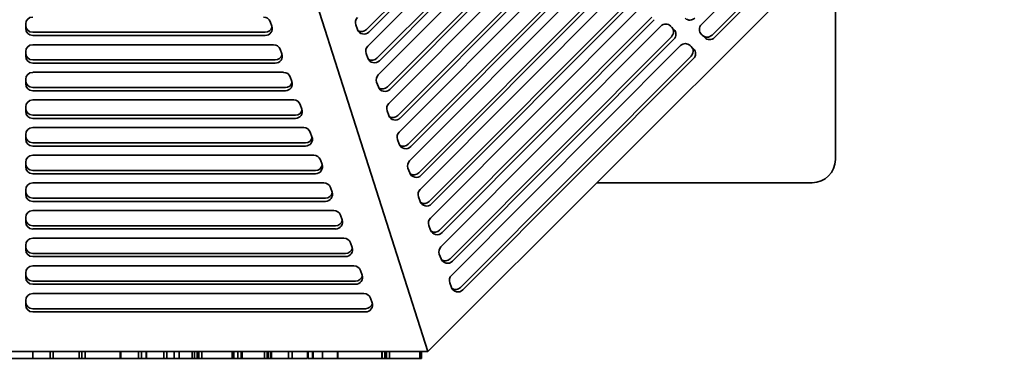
# Model space of a CAD drawing. Header units: millimetres. Extents: x 418 to 1262, y 170 to 1018.
# Tile 4 of 12: x 840 to 1262, y 170 to 316. Entities that reach past the tile are written whole.
import ezdxf

# ---------------------------------------------------------------- set-up
doc = ezdxf.new("R2010")
doc.units = ezdxf.units.MM
doc.header["$LTSCALE"] = 4
doc.layers.add('Krawędzie widoczne(ISO)', color=7, linetype='Continuous', lineweight=35, true_color=0x262659)

msp = doc.modelspace()

# ---------------------------------------------------------------- linework, layer by layer
at = {"layer": 'Krawędzie widoczne(ISO)'}
for p, q in [((1015.01, 173), (910.12, 501.5)), ((1262.5, 420.5), (1015.01, 173)), ((1132.45, 313.49), (1230.81, 412.25)), ((1236.02, 408.37), (1137.01, 308.95)), ((1237.07, 407.32), (1138.06, 307.91)), ((1052.29, 375.24), (988.62, 311.31)), ((1053.33, 374.19), (989.66, 310.26)), ((989.2, 304.18), (1056.15, 371.41)), ((1060.71, 366.87), (993.1, 298.99)), ((1061.75, 365.83), (994.15, 297.94)), ((993.68, 291.87), (1064.56, 363.04)), ((1069.11, 358.5), (997.59, 286.67)), ((1070.16, 357.45), (998.63, 285.63)), ((998.16, 279.55), (1072.96, 354.66)), ((1077.52, 350.13), (1002.07, 274.36)), ((1078.57, 349.08), (1003.12, 273.31)), ((1190, 255.5), (1190, 348)), ((1002.65, 267.24), (1081.37, 346.29)), ((1085.93, 341.75), (1006.55, 262.04)), ((1086.98, 340.71), (1007.6, 261)), ((1007.13, 254.92), (1089.78, 337.91)), ((1094.34, 333.38), (1011.04, 249.73)), ((1095.39, 332.33), (1012.09, 248.68)), ((1011.62, 242.61), (1098.19, 329.54)), ((1102.75, 325), (1015.52, 237.41)), ((1103.8, 323.96), (1016.57, 236.37)), ((1016.1, 230.29), (1106.6, 321.17)), ((842.27, 311.76), (842.27, 313.74)), ((947.26, 314.75), (947.97, 312.77)), ((984.76, 311.3), (984.02, 313.33)), ((1111.16, 316.63), (1020.01, 225.1)), ((1112.21, 315.58), (1021.05, 224.05)), ((945.15, 310.17), (845.27, 310.17)), ((945.15, 308.79), (845.27, 308.79)), ((1020.59, 217.97), (1115.01, 312.79)), ((1119.23, 312.82), (1120.63, 311.43)), ((1132.79, 308.92), (1132.35, 309.37)), ((1133.84, 307.87), (1132.44, 309.27)), ((845.27, 304.83), (948.74, 304.83)), ((1119.57, 308.26), (1024.49, 212.78)), ((1025.07, 205.66), (1123.42, 304.42)), ((1120.62, 307.21), (1025.54, 211.73)), ((1127.64, 304.45), (1129.04, 303.05)), ((842.27, 299.88), (842.27, 301.86)), ((951.56, 302.86), (952.28, 300.88)), ((989.24, 298.99), (988.49, 301.04)), ((949.46, 298.29), (845.27, 298.29)), ((949.46, 296.91), (845.27, 296.91)), ((1127.98, 299.88), (1028.98, 200.47)), ((1129.03, 298.84), (1030.02, 199.42)), ((845.27, 292.95), (953.05, 292.95)), ((842.27, 287.99), (842.27, 289.97)), ((955.87, 290.98), (956.59, 289)), ((993.72, 286.67), (992.98, 288.73)), ((953.77, 286.4), (845.27, 286.4)), ((953.77, 285.02), (845.27, 285.02)), ((845.27, 281.06), (957.36, 281.06)), ((960.18, 279.09), (960.9, 277.11)), ((842.27, 276.11), (842.27, 278.09)), ((998.21, 274.36), (997.46, 276.41)), ((958.08, 274.52), (845.27, 274.52)), ((958.08, 273.14), (845.27, 273.14)), ((845.27, 269.18), (961.67, 269.18)), ((964.49, 267.21), (965.21, 265.23)), ((842.27, 264.22), (842.27, 266.2)), ((962.39, 262.64), (845.27, 262.64)), ((1002.69, 262.04), (1001.95, 264.1)), ((962.39, 261.25), (845.27, 261.25)), ((842.27, 252.34), (842.27, 254.32)), ((845.27, 257.29), (965.98, 257.29)), ((968.8, 255.32), (969.52, 253.34)), ((966.7, 250.75), (845.27, 250.75)), ((1007.18, 249.73), (1006.43, 251.78)), ((966.7, 249.37), (845.27, 249.37)), ((845.27, 245.41), (970.29, 245.41)), ((1087.51, 245.5), (1180, 245.5)), ((842.27, 240.45), (842.27, 242.44)), ((973.11, 243.44), (973.83, 241.46)), ((971.01, 238.87), (845.27, 238.87)), ((971.01, 237.48), (845.27, 237.48)), ((1011.66, 237.41), (1010.92, 239.46)), ((845.27, 233.52), (974.6, 233.52)), ((842.27, 228.57), (842.27, 230.55)), ((977.42, 231.55), (978.14, 229.57)), ((975.32, 226.98), (845.27, 226.98)), ((975.32, 225.6), (845.27, 225.6)), ((1016.15, 225.1), (1015.4, 227.15)), ((845.27, 221.64), (978.91, 221.64)), ((842.27, 216.68), (842.27, 218.67)), ((981.73, 219.67), (982.45, 217.69)), ((979.63, 215.1), (845.27, 215.1)), ((979.63, 213.71), (845.27, 213.71)), ((1020.63, 212.78), (1019.88, 214.83)), ((845.27, 209.75), (983.22, 209.75)), ((986.04, 207.78), (986.76, 205.8)), ((842.27, 204.8), (842.27, 206.78)), ((983.94, 203.21), (845.27, 203.21)), ((983.94, 201.83), (845.27, 201.83)), ((1025.12, 200.46), (1024.37, 202.52)), ((842.27, 192.93), (842.27, 194.9)), ((845.27, 197.87), (987.53, 197.87)), ((990.35, 195.9), (991.06, 193.93)), ((988.24, 191.34), (845.27, 191.34)), ((988.24, 189.96), (845.27, 189.96)), ((1015.01, 173), (664.99, 173)), ((845.27, 170), (830.58, 170)), ((845.27, 173), (845.27, 170)), ((852.72, 170), (845.27, 170)), ((852.72, 173), (852.72, 170)), ((854.11, 170), (852.72, 170)), ((854.11, 173), (854.11, 170)), ((855.63, 170), (854.11, 170)), ((862.23, 170), (855.63, 170)), ((865.19, 170), (862.23, 170)), ((865.19, 173), (865.19, 170)), ((865.24, 170), (865.19, 170)), ((865.24, 173), (865.24, 170)), ((866.34, 170), (865.24, 170)), ((866.34, 173), (866.34, 170)), ((867.86, 170), (866.34, 170)), ((867.86, 173), (867.86, 170)), ((879.9, 170), (867.86, 170)), ((882.86, 170), (879.9, 170)), ((882.86, 173), (882.86, 170)), ((883.06, 170), (882.86, 170)), ((883.06, 173), (883.06, 170)), ((890.66, 170), (883.06, 170)), ((890.66, 173), (890.66, 170)), ((892.03, 170), (890.66, 170)), ((892.03, 173), (892.03, 170)), ((892.5, 170), (892.03, 170)), ((893.94, 170), (892.5, 170)), ((893.94, 173), (893.94, 170)), ((894.14, 170), (893.94, 170)), ((894.14, 173), (894.14, 170)), ((901.61, 170), (894.14, 170)), ((901.61, 173), (901.61, 170)), ((902.94, 170), (901.61, 170)), ((902.94, 173), (902.94, 170)), ((906.1, 170), (902.94, 170)), ((906.1, 173), (906.1, 170)), ((908.18, 170), (906.1, 170)), ((908.18, 173), (908.18, 170)), ((913.8, 170), (908.18, 170)), ((913.8, 173), (913.8, 170)), ((914.8, 170), (913.8, 170)), ((914.8, 173), (914.8, 170)), ((915.88, 170), (914.8, 170)), ((915.88, 173), (915.88, 170)), ((916.59, 170), (915.88, 170)), ((916.59, 173), (916.59, 170)), ((917.91, 170), (916.59, 170)), ((917.91, 173), (917.91, 170)), ((924.53, 170), (917.91, 170)), ((927.89, 170), (924.53, 170)), ((929.48, 170), (927.89, 170)), ((930.88, 170), (929.48, 170)), ((930.88, 173), (930.88, 170)), ((931.69, 170), (930.88, 170)), ((931.69, 173), (931.69, 170)), ((932.62, 170), (931.69, 170)), ((933.33, 170), (932.62, 170)), ((933.33, 173), (933.33, 170)), ((933.94, 170), (933.33, 170)), ((934.87, 170), (933.94, 170)), ((934.87, 173), (934.87, 170)), ((935.29, 170), (934.87, 170)), ((935.29, 173), (935.29, 170)), ((944.78, 170), (935.29, 170)), ((944.78, 173), (944.78, 170)), ((945.98, 170), (944.78, 170)), ((945.98, 173), (945.98, 170)), ((946.56, 170), (945.98, 170)), ((946.56, 173), (946.56, 170)), ((947.59, 170), (946.56, 170)), ((947.59, 173), (947.59, 170)), ((947.79, 170), (947.59, 170)), ((947.79, 173), (947.79, 170)), ((955.19, 170), (947.79, 170)), ((955.19, 173), (955.19, 170)), ((956.66, 170), (955.19, 170)), ((956.66, 173), (956.66, 170)), ((958.77, 170), (956.66, 170)), ((961.27, 170), (958.77, 170)), ((963.3, 170), (961.27, 170)), ((963.3, 173), (963.3, 170)), ((963.62, 173), (963.62, 170)), ((964.04, 170), (963.62, 170)), ((965.39, 170), (964.04, 170)), ((965.39, 173), (965.39, 170)), ((965.68, 170), (965.39, 170)), ((965.68, 173), (965.68, 170)), ((969.73, 170), (965.68, 170)), ((969.73, 173), (969.73, 170)), ((972.96, 170), (969.73, 170)), ((976.22, 170), (972.96, 170)), ((976.22, 173), (976.22, 170)), ((976.32, 173), (976.32, 170)), ((991.49, 170), (976.32, 170)), ((995.27, 170), (991.49, 170)), ((995.27, 173), (995.27, 170)), ((995.41, 173), (995.41, 170)), ((996.49, 170), (995.41, 170)), ((996.49, 173), (996.49, 170)), ((997.2, 170), (996.49, 170)), ((997.2, 173), (997.2, 170)), ((998.53, 170), (997.2, 170)), ((998.53, 173), (998.53, 170)), ((1005.14, 170), (998.53, 170)), ((1008.5, 170), (1005.14, 170)), ((1010.09, 170), (1008.5, 170)), ((1011.49, 170), (1010.09, 170)), ((1011.49, 173), (1011.49, 170)), ((1012.3, 170), (1011.49, 170)), ((1012.3, 173), (1012.3, 170))]:
    msp.add_line(p, q, dxfattribs=at)
msp.add_arc((1180, 255.5), 10, 270, 0, dxfattribs=at)
for centre, major_axis, ratio, start_param, end_param in [((845.27, 313.74), (-3, 0), 0.990396, 4.712389, 6.283185), ((845.27, 313.15), (-3, 0), 0.990396, 0, 1.570796), ((944.43, 313.74), (3, 0), 0.990396, 0.344648, 1.570796), ((986.83, 314.37), (2.12, 2.12), 0.988988, 1.57289, 2.70952), ((1117.12, 310.7), (2.12, 2.12), 0.988988, 0.002094, 1.57289), ((1127.55, 318.37), (-2.12, -2.12), 0.988988, 0.002094, 1.57289), ((1134.56, 311.39), (-2.12, -2.12), 0.988988, 4.714483, 6.285279), ((845.27, 311.76), (-3, 0), 0.990396, 0, 1.570796), ((945.15, 311.76), (3, 0), 0.990396, 4.712389, 6.627833), ((945.15, 313.15), (3, 0), 0.990396, 4.712389, 6.048371), ((987.56, 312.35), (-2.12, -2.12), 0.988988, 5.851112, 7.856076), ((986.51, 313.4), (-2.12, -2.12), 0.988988, 0.252061, 1.57289), ((1117.47, 310.35), (2.12, 2.12), 0.988988, 4.714483, 6.239568), ((1118.52, 309.3), (2.12, 2.12), 0.988988, 4.714483, 6.285279), ((1134.91, 311.05), (-2.12, -2.12), 0.988988, 0.002094, 1.57289), ((845.27, 301.86), (-3, 0), 0.990396, 4.712389, 6.283185), ((948.74, 301.86), (3, 0), 0.990396, 0.344648, 1.570796), ((1125.52, 302.32), (2.12, 2.12), 0.988988, 0.002094, 1.57289), ((1135.96, 310), (-2.12, -2.12), 0.988988, 0.002094, 1.57289), ((845.27, 301.26), (-3, 0), 0.990396, 0, 1.570796), ((949.46, 299.88), (3, 0), 0.990396, 4.712389, 6.627833), ((949.46, 301.26), (3, 0), 0.990396, 4.712389, 6.048371), ((991.3, 302.09), (2.12, 2.12), 0.988988, 1.57289, 2.70952), ((1125.88, 301.98), (2.12, 2.12), 0.988988, 4.714483, 6.239568), ((1126.93, 300.93), (2.12, 2.12), 0.988988, 4.714483, 6.285279), ((845.27, 299.88), (-3, 0), 0.990396, 0, 1.570796), ((992.05, 300.04), (-2.12, -2.12), 0.988988, 5.851112, 7.856076), ((991, 301.08), (-2.12, -2.12), 0.988988, 0.252061, 1.57289), ((845.27, 289.97), (-3, 0), 0.990396, 4.712389, 6.283185), ((953.05, 289.97), (3, 0), 0.990396, 0.344648, 1.570796), ((995.78, 289.77), (2.12, 2.12), 0.988988, 1.57289, 2.70952), ((845.27, 289.38), (-3, 0), 0.990396, 0, 1.570796), ((845.27, 287.99), (-3, 0), 0.990396, 0, 1.570796), ((953.77, 287.99), (3, 0), 0.990396, 4.712389, 6.627833), ((953.77, 289.38), (3, 0), 0.990396, 4.712389, 6.048371), ((996.53, 287.72), (-2.12, -2.12), 0.988988, 5.851112, 7.856076), ((995.48, 288.77), (-2.12, -2.12), 0.988988, 0.252061, 1.57289), ((845.27, 278.09), (-3, 0), 0.990396, 4.712389, 6.283185), ((957.36, 278.09), (3, 0), 0.990396, 0.344648, 1.570796), ((1000.27, 277.46), (2.12, 2.12), 0.988988, 1.57289, 2.70952), ((845.27, 277.49), (-3, 0), 0.990396, 0, 1.570796), ((845.27, 276.11), (-3, 0), 0.990396, 0, 1.570796), ((958.08, 276.11), (3, 0), 0.990396, 4.712389, 6.627833), ((958.08, 277.49), (3, 0), 0.990396, 4.712389, 6.048371), ((1001.01, 275.41), (-2.12, -2.12), 0.988988, 5.851112, 7.856076), ((999.97, 276.45), (-2.12, -2.12), 0.988988, 0.252061, 1.57289), ((845.27, 266.2), (-3, 0), 0.990396, 4.712389, 6.283185), ((961.67, 266.2), (3, 0), 0.990396, 0.344648, 1.570796), ((1004.75, 265.14), (2.12, 2.12), 0.988988, 1.57289, 2.70952), ((845.27, 265.61), (-3, 0), 0.990396, 0, 1.570796), ((845.27, 264.22), (-3, 0), 0.990396, 0, 1.570796), ((962.39, 264.22), (3, 0), 0.990396, 4.712389, 6.627833), ((962.39, 265.61), (3, 0), 0.990396, 4.712389, 6.048371), ((1005.5, 263.09), (-2.12, -2.12), 0.988988, 5.851112, 7.856076), ((1004.45, 264.14), (-2.12, -2.12), 0.988988, 0.252061, 1.57289), ((845.27, 254.32), (-3, 0), 0.990396, 4.712389, 6.283185), ((845.27, 253.72), (-3, 0), 0.990396, 0, 1.570796), ((965.98, 254.32), (3, 0), 0.990396, 0.344648, 1.570796), ((1009.24, 252.83), (2.12, 2.12), 0.988988, 1.57289, 2.70952), ((845.27, 252.34), (-3, 0), 0.990396, 0, 1.570796), ((966.7, 252.34), (3, 0), 0.990396, 4.712389, 6.627833), ((966.7, 253.72), (3, 0), 0.990396, 4.712389, 6.048371), ((1009.98, 250.77), (-2.12, -2.12), 0.988988, 5.851112, 7.856076), ((1008.94, 251.82), (-2.12, -2.12), 0.988988, 0.252061, 1.57289), ((845.27, 242.44), (-3, 0), 0.990396, 4.712389, 6.283185), ((970.29, 242.44), (3, 0), 0.990396, 0.344648, 1.570796), ((845.27, 241.84), (-3, 0), 0.990396, 0, 1.570796), ((971.01, 240.45), (3, 0), 0.990396, 4.712389, 6.627833), ((971.01, 241.84), (3, 0), 0.990396, 4.712389, 6.048371), ((1013.72, 240.51), (2.12, 2.12), 0.988988, 1.57289, 2.70952), ((845.27, 240.45), (-3, 0), 0.990396, 0, 1.570796), ((1014.47, 238.46), (-2.12, -2.12), 0.988988, 5.851112, 7.856076), ((1013.42, 239.51), (-2.12, -2.12), 0.988988, 0.252061, 1.57289), ((845.27, 230.55), (-3, 0), 0.990396, 4.712389, 6.283185), ((974.6, 230.55), (3, 0), 0.990396, 0.344648, 1.570796), ((845.27, 229.95), (-3, 0), 0.990396, 0, 1.570796), ((845.27, 228.57), (-3, 0), 0.990396, 0, 1.570796), ((975.32, 228.57), (3, 0), 0.990396, 4.712389, 6.627833), ((975.32, 229.95), (3, 0), 0.990396, 4.712389, 6.048371), ((1018.2, 228.2), (2.12, 2.12), 0.988988, 1.57289, 2.70952), ((1018.95, 226.14), (-2.12, -2.12), 0.988988, 5.851112, 7.856076), ((1017.91, 227.19), (-2.12, -2.12), 0.988988, 0.252061, 1.57289), ((845.27, 218.67), (-3, 0), 0.990396, 4.712389, 6.283185), ((978.91, 218.67), (3, 0), 0.990396, 0.344648, 1.570796), ((845.27, 218.07), (-3, 0), 0.990396, 0, 1.570796), ((845.27, 216.68), (-3, 0), 0.990396, 0, 1.570796), ((979.63, 216.68), (3, 0), 0.990396, 4.712389, 6.627833), ((979.63, 218.07), (3, 0), 0.990396, 4.712389, 6.048371), ((1022.69, 215.88), (2.12, 2.12), 0.988988, 1.57289, 2.70952), ((1023.44, 213.83), (-2.12, -2.12), 0.988988, 5.851112, 7.856076), ((1022.39, 214.87), (-2.12, -2.12), 0.988988, 0.252061, 1.57289), ((845.27, 206.78), (-3, 0), 0.990396, 4.712389, 6.283185), ((983.22, 206.78), (3, 0), 0.990396, 0.344648, 1.570796), ((845.27, 206.18), (-3, 0), 0.990396, 0, 1.570796), ((845.27, 204.8), (-3, 0), 0.990396, 0, 1.570796), ((983.94, 204.8), (3, 0), 0.990396, 4.712389, 6.627833), ((983.94, 206.18), (3, 0), 0.990396, 4.712389, 6.048371), ((1027.17, 203.57), (2.12, 2.12), 0.988988, 1.57289, 2.70952), ((1027.92, 201.51), (-2.12, -2.12), 0.988988, 5.851112, 7.856076), ((1026.87, 202.56), (-2.12, -2.12), 0.988988, 0.252061, 1.57289), ((845.27, 194.9), (-3, 0), 0.990396, 4.712389, 6.283185), ((987.53, 194.9), (3, 0), 0.990396, 0.344648, 1.570796), ((845.27, 194.31), (-3, 0), 0.990396, 0, 1.570796), ((845.27, 192.93), (-3, 0), 0.990396, 0, 1.570796), ((988.24, 192.93), (3, 0), 0.990396, 4.712389, 6.627833), ((988.24, 194.31), (3, 0), 0.990396, 4.712389, 6.048371)]:
    msp.add_ellipse(centre, major_axis=major_axis, ratio=ratio, start_param=start_param, end_param=end_param, dxfattribs=at)

doc.saveas('drawing.dxf')
